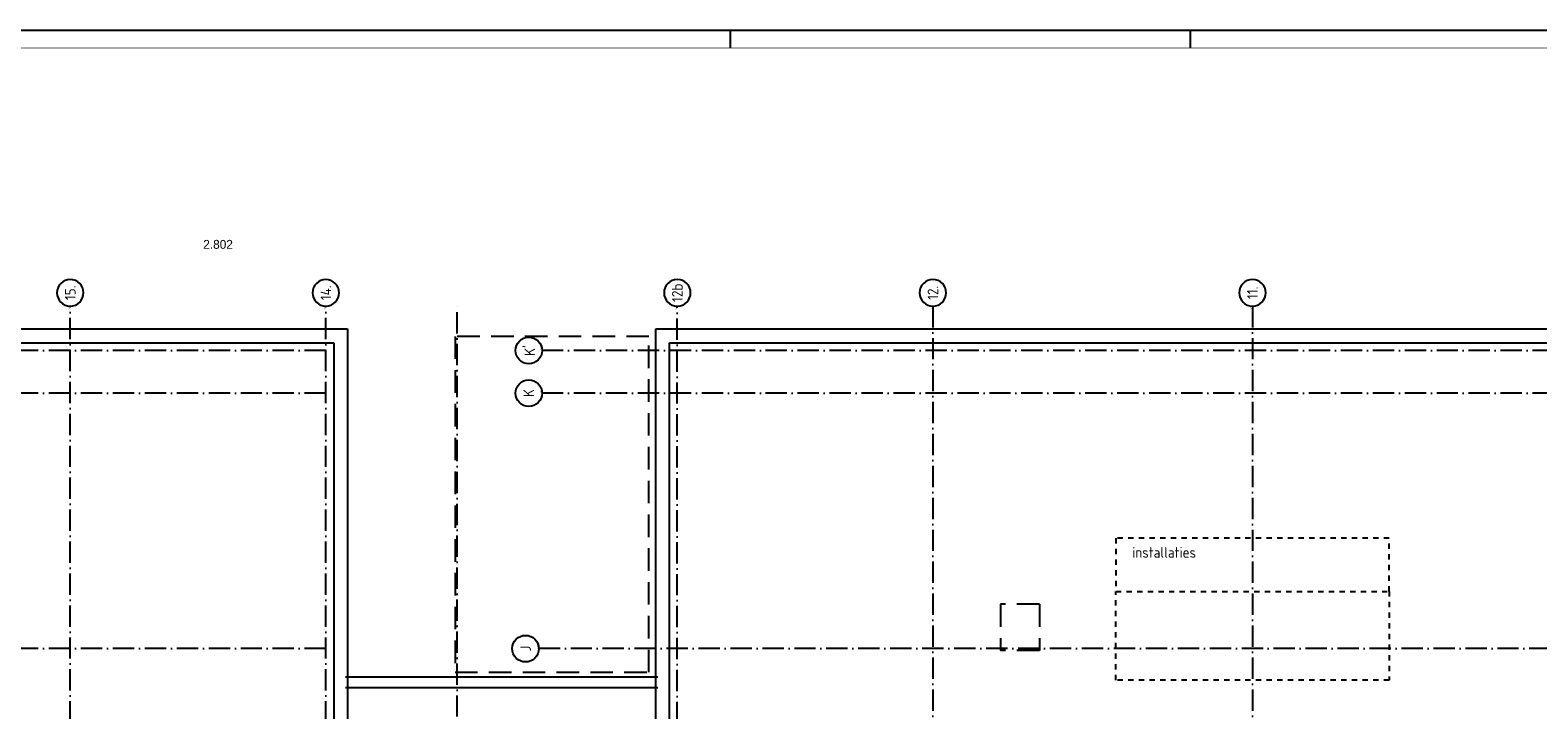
# Model space of a CAD drawing. Header units: millimetres. Extents: x 89505 to 241280, y 191 to 84291.
# Tile 16 of 45: x 122575 to 165045, y 65138 to 84291. Entities that reach past the tile are written whole.
import ezdxf
from ezdxf.enums import TextEntityAlignment as Align

# ---------------------------------------------------------------- set-up
doc = ezdxf.new("R2010")
doc.units = ezdxf.units.MM
doc.header["$LTSCALE"] = 100
for name, pattern in [('DASHDOT', [9, 6, -1.5, 0, -1.5]), ('DASHED', [3, 1.5, -1.5]), ('HIDDEN', [9.525, 6.35, -3.175])]:
    doc.linetypes.add(name, pattern=pattern)
doc.layers.get('0').update_dxf_attribs({"linetype": 'CONTINUOUS'})
for name, color, linetype in [('AL$1----_MAATVOERING', 7, 'CONTINUOUS'), ('AL$7----_STRAMIEN', 1, 'DASHDOT'), ('AL27----_DAKEN', 7, 'CONTINUOUS'), ('ALN-----_BLOCKNAAM', 2, 'CONTINUOUS'), ('BL$4----', 7, 'CONTINUOUS'), ('BOUW', 8, 'CONTINUOUS'), ('LIJN025', 10, 'CONTINUOUS'), ('LIJN050', 90, 'CONTINUOUS'), ('OL59----_WTBINST', 7, 'CONTINUOUS'), ('TEKST25', 10, 'CONTINUOUS'), ('TEKST35', 50, 'CONTINUOUS'), ('TEKST50', 90, 'CONTINUOUS')]:
    doc.layers.add(name, color=color, linetype=linetype)
doc.styles.add('BURO-025', font='BUROFONT.shx', dxfattribs={"height": 250})
doc.styles.add('ISO', font='ISO.SHX')
doc.styles.add('ROMAND', font='romand')
doc.styles.get("Standard").update_dxf_attribs({"font": 'iso.shx'})

# ---------------------------------------------------------------- blocks, each defined once
blk = doc.blocks.new('A0-GE')
at = {"layer": 'LIJN025'}
for p, q in [((516, 836), (516, 841)), ((645.5, 836), (645.5, 841))]:
    blk.add_line(p, q, dxfattribs=at)
blk.add_lwpolyline([(1500, 841), (1500, 0), (0, 0), (0, 841)], close=True, dxfattribs=at)
at = {"layer": 'LIJN050', "const_width": 0.2}
blk.add_lwpolyline([(1495, 836), (25, 836), (25, 5), (1495, 5)], close=True, dxfattribs=at)
at = {"layer": 'TEKST25', "style": 'ROMAND', "width": 2.899115}
blk.add_attdef('STATUS', text='', height=2.5, dxfattribs=at).set_placement((1454, 71.5), (1493, 71.5), align=Align.FIT)
at = {"layer": 'TEKST25', "style": 'ISO'}
for tag, p in [('E', (1455.25, 66)), ('NAAM-E', (1466.75, 66)), ('DATUM-E', (1485, 66)), ('D', (1455.25, 61)), ('NAAM-D', (1466.75, 61)), ('DATUM-D', (1485, 61)), ('C', (1455.25, 56)), ('NAAM-C', (1466.75, 56)), ('DATUM-C', (1485, 56)), ('B', (1455.25, 51)), ('NAAM-B', (1466.75, 51)), ('DATUM-B', (1485, 51)), ('A', (1455.25, 46)), ('NAAM-A', (1466.75, 46)), ('DATUM-A', (1485, 46))]:
    blk.add_attdef(tag, text='', height=2.5, dxfattribs=at).set_placement(p, align=Align.CENTER)
for tag, p in [('DATUM', (1332.75, 36.25)), ('SCHAAL', (1368, 36.25)), ('GETEKEND', (1398.25, 36.25)), ('GECONTOL.', (1433, 36.25)), ('FORMAAT', (1463.25, 28.25))]:
    blk.add_attdef(tag, p, '', height=2.5, dxfattribs=at)
at = {"layer": 'TEKST35', "style": 'ISO'}
for tag, p in [('PROJECT', (1334.5, 72.5)), ('PLAATS', (1334.5, 63.5)), ('INSTALLATIE-REGEL1', (1334.5, 52.5)), ('INSTALLATIE-REGEL2', (1334.5, 43.5))]:
    blk.add_attdef(tag, p, '', height=4, dxfattribs=at)
blk.add_attdef('PROJ.NR.', text='', height=4, dxfattribs=at).set_placement((1481, 23), align=Align.CENTER)
at = {"layer": 'TEKST50', "style": 'ISO'}
blk.add_attdef('FILE-NAAM', text='', height=5, dxfattribs=at).set_placement((1473.5, 7.5), align=Align.CENTER)
blk = doc.blocks.new('1011')
at = {"layer": 'AL$7----_STRAMIEN', "color": 7, "linetype": 'Continuous'}
blk.add_circle((-750, 0), 750, dxfattribs=at)
at = {"layer": 'AL$7----_STRAMIEN', "color": 3, "linetype": 'Continuous'}
blk.add_attdef('STR-NAAM', text='', height=600, rotation=360, dxfattribs=at).set_placement((-750, 0), align=Align.MIDDLE)
at = {"layer": 'ALN-----_BLOCKNAAM', "linetype": 'Continuous'}
blk.add_text('1011', height=100, dxfattribs=at).set_placement((0, 0))
blk = doc.blocks.new('1010')
at = {"layer": 'AL$7----_STRAMIEN', "color": 7, "linetype": 'Continuous'}
blk.add_circle((0, 750), 750, dxfattribs=at)
at = {"layer": 'AL$7----_STRAMIEN', "color": 3, "linetype": 'Continuous'}
blk.add_attdef('STR-NAAM', text='', height=600, rotation=360, dxfattribs=at).set_placement((0, 750), align=Align.MIDDLE)
at = {"layer": 'ALN-----_BLOCKNAAM', "linetype": 'Continuous'}
blk.add_text('1010', height=100, dxfattribs=at).set_placement((0, 0))

msp = doc.modelspace()

# ---------------------------------------------------------------- linework, layer by layer
at = {"layer": 'AL$1----_MAATVOERING', "color": 8, "linetype": 'HIDDEN'}
for p, q in [((140005, 75663), (134545, 75663)), ((134545, 75663), (134545, 66198)), ((140005, 66198), (140005, 75663)), ((134545, 66198), (140005, 66198))]:
    msp.add_line(p, q, dxfattribs=at)
at = {"layer": 'AL$7----_STRAMIEN', "color": 2, "linetype": 'HIDDEN'}
for p, q in [((151005, 68113), (149905, 68113)), ((149905, 68113), (149905, 66813)), ((151005, 68113), (151005, 66813)), ((151005, 66813), (149905, 66813))]:
    msp.add_line(p, q, dxfattribs=at)
at = {"layer": 'AL$7----_STRAMIEN', "color": 1}
for points in [[(123705, 7175), (123705, 76516)], [(130905, 7175), (130905, 76516)], [(134605, 23542), (134605, 76516)], [(140805, 38663), (140805, 76516)], [(148005, 76516), (148005, 38663)], [(157005, 76516), (157005, 38663)], [(130905, 75263), (93978, 75263)], [(177197, 75263), (136995, 75263)], [(130905, 74063), (93978, 74063)], [(177197, 74063), (136995, 74063)], [(130905, 66863), (93978, 66863)], [(177105, 66863), (136905, 66863)]]:
    msp.add_lwpolyline(points, dxfattribs=at)
at = {"layer": 'AL27----_DAKEN', "color": 8}
for p, q in [((97895, 75873), (131515, 75873)), ((131515, 75873), (131515, 58183)), ((140195, 75873), (173815, 75873)), ((140195, 58173), (140195, 75873)), ((98285, 75483), (131125, 75483)), ((131125, 75483), (131125, 58183)), ((140585, 75483), (173425, 75483)), ((140585, 57783), (140585, 75483)), ((131455, 66067), (140255, 66067)), ((131455, 65767), (140255, 65767))]:
    msp.add_line(p, q, dxfattribs=at)
at = {"layer": 'OL59----_WTBINST', "color": 8, "linetype": 'DASHED'}
for p, q in [((160855, 69978), (153155, 69978)), ((153155, 69978), (153155, 68478)), ((160855, 68478), (160855, 69978)), ((153155, 68478), (160855, 68478)), ((153155, 68478), (160855, 68478)), ((153155, 65978), (153155, 68478)), ((160855, 68478), (160855, 65978)), ((160855, 65978), (153155, 65978))]:
    msp.add_line(p, q, dxfattribs=at)

# ---------------------------------------------------------------- block references
at = {"xscale": 100, "yscale": 100, "zscale": 100}
msp.add_blockref('A0-GE', (90707, 191), dxfattribs=at)
at = {"layer": 'AL$7----_STRAMIEN'}
ref = msp.add_blockref('1011', (123705, 76516), dxfattribs=dict(at, xscale=-0.5, yscale=0.5, zscale=0.5, rotation=90))
ref.add_attrib('STR-NAAM', '15.', dxfattribs={"color": 3, "linetype": 'Continuous', "height": 300, "rotation": 90}).set_placement((123705, 76891), align=Align.MIDDLE)
ref = msp.add_blockref('1011', (130905, 76516), dxfattribs=dict(at, xscale=-0.5, yscale=0.5, zscale=0.5, rotation=90))
ref.add_attrib('STR-NAAM', '14.', dxfattribs={"color": 3, "linetype": 'Continuous', "height": 300, "rotation": 90}).set_placement((130905, 76891), align=Align.MIDDLE)
ref = msp.add_blockref('1011', (140805, 76516), dxfattribs=dict(at, xscale=-0.5, yscale=0.5, zscale=0.5, rotation=90))
ref.add_attrib('STR-NAAM', '12b', dxfattribs={"color": 3, "linetype": 'Continuous', "height": 300, "rotation": 90}).set_placement((140805, 76891), align=Align.MIDDLE)
ref = msp.add_blockref('1011', (148005, 76516), dxfattribs=dict(at, xscale=-0.5, yscale=0.5, zscale=0.5, rotation=90))
ref.add_attrib('STR-NAAM', '12.', dxfattribs={"color": 3, "linetype": 'Continuous', "height": 300, "rotation": 90}).set_placement((148005, 76891), align=Align.MIDDLE)
ref = msp.add_blockref('1011', (157005, 76516), dxfattribs=dict(at, xscale=-0.5, yscale=0.5, zscale=0.5, rotation=90))
ref.add_attrib('STR-NAAM', '11.', dxfattribs={"color": 3, "linetype": 'Continuous', "height": 300, "rotation": 90}).set_placement((157005, 76891), align=Align.MIDDLE)
at = {"layer": 'AL$7----_STRAMIEN', "xscale": 0.5, "yscale": 0.5, "zscale": 0.5, "rotation": 90}
for p, values in [((136995, 75263), {'STR-NAAM': "K'"}), ((136995, 74063), {'STR-NAAM': 'K'}), ((136905, 66863), {'STR-NAAM': 'J'})]:
    msp.add_blockref('1010', p, dxfattribs=at).add_auto_attribs(values)

# ---------------------------------------------------------------- texts
at = {"layer": 'BL$4----', "color": 8}
msp.add_text('installaties', height=300, dxfattribs=at).set_placement((153621, 69426))
at = {"layer": 'BOUW', "style": 'BURO-025'}
msp.add_text('2.802', height=250, dxfattribs=at).set_placement((127450, 78130))

doc.saveas('drawing.dxf')
